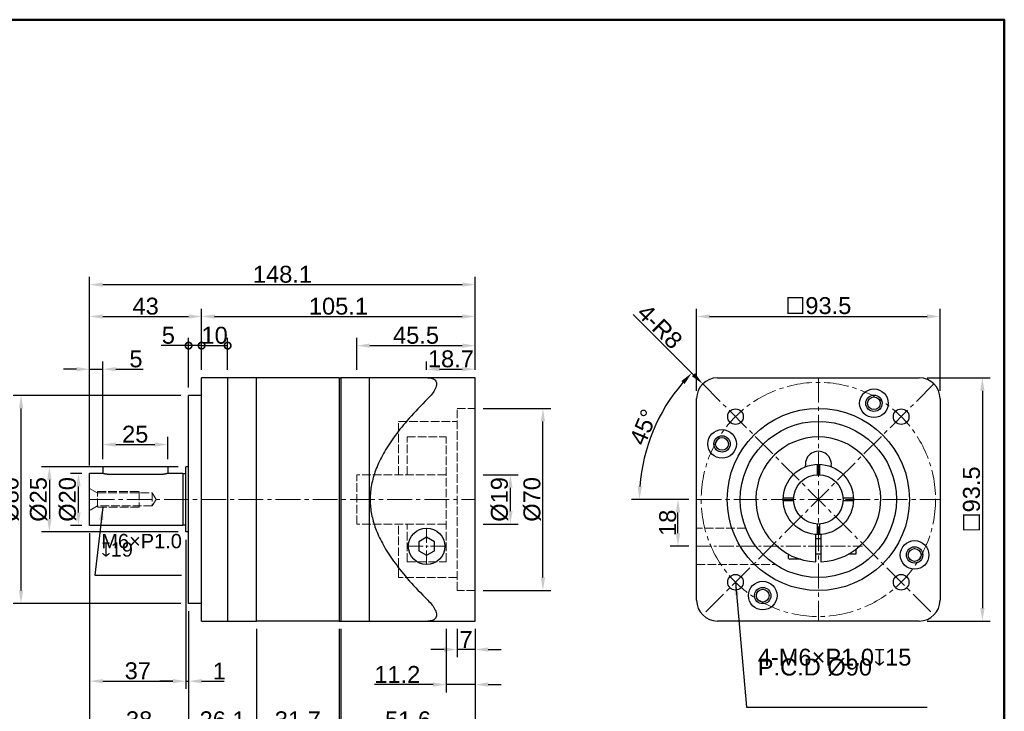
# Model space of a CAD drawing. Header units: millimetres. Extents: x 3106 to 3678, y 771 to 1172.
# Tile 5 of 5: x 3299 to 3678, y 906 to 1172. Entities that reach past the tile are written whole.
import ezdxf

# ---------------------------------------------------------------- set-up
doc = ezdxf.new("R2010")
doc.units = ezdxf.units.MM
doc.linetypes.add('CENTER2', pattern=[28.575, 19.05, -3.175, 3.175, -3.175])
doc.linetypes.add('DASHED', pattern=[0.2068, 0.1655, -0.0413])
for name, color, linetype, lineweight in [('中心線', 6, 'CENTER2', 5), ('剖面線', 2, 'DASHED', 5), ('圖框', 7, 'Continuous', 50), ('標註', 4, 'Continuous', 13), ('標註2', 3, 'Continuous', 13)]:
    doc.layers.add(name, color=color, linetype=linetype, lineweight=lineweight)
doc.layers.add('產品', color=7, linetype='Continuous')
doc.styles.get("Standard").update_dxf_attribs({"font": 'arial.ttf'})
doc.dimstyles.new('yuetai', dxfattribs={"dimtxt": 6.5, "dimasz": 5, "dimexe": 3, "dimexo": 3, "dimtad": 1, "dimdsep": 46, "dimtxsty": 'Standard', "dimcen": 0, "dimadec": 0, "dimazin": 0, "dimtfac": 1, "dimtmove": 0, "dimatfit": 3, "dimfxl": 1, "dimarcsym": 0})

# ---------------------------------------------------------------- blocks, each defined once
blk = doc.blocks.new('標題欄框 下標註')
at = {"layer": '圖框'}
blk.add_lwpolyline([(2.28, 89.91), (287.28, 89.91), (287.28, 273.91), (2.28, 273.91)], close=True, dxfattribs=at)
blk = doc.blocks.new('*D6')
at = {"layer": 'Defpoints', "color": 0, "transparency": 16777216}
for p in [(3369.37, 1058.12), (3369.37, 1034.56), (3326.37, 997.81)]:
    blk.add_point(p, dxfattribs=at)
at = {"layer": '標註', "color": 0, "lineweight": -2, "transparency": 16777216}
for p, q in [((3326.37, 1000.81), (3326.37, 1061.12)), ((3369.37, 1037.56), (3369.37, 1061.12)), ((3331.37, 1058.12), (3364.37, 1058.12))]:
    blk.add_line(p, q, dxfattribs=at)
at = {"layer": '標註', "color": 0, "transparency": 16777216}
for points in [[(3331.37, 1058.95), (3331.37, 1057.29), (3326.37, 1058.12)], [(3364.37, 1058.95), (3364.37, 1057.29), (3369.37, 1058.12)]]:
    blk.add_solid(points, dxfattribs=at)
at = {"layer": '標註', "color": 0, "transparency": 16777216, "insert": (3347.87, 1062.07), "char_height": 6.5, "attachment_point": 5}
blk.add_mtext('43', dxfattribs=at)
blk = doc.blocks.new('*D7')
at = {"layer": 'Defpoints', "color": 0, "transparency": 16777216}
for p in [(3474.47, 1070.39), (3474.47, 1034.56), (3326.37, 997.81)]:
    blk.add_point(p, dxfattribs=at)
at = {"layer": '標註', "color": 0, "lineweight": -2, "transparency": 16777216}
for p, q in [((3326.37, 1000.81), (3326.37, 1073.39)), ((3331.37, 1070.39), (3469.47, 1070.39)), ((3474.47, 1037.56), (3474.47, 1073.39))]:
    blk.add_line(p, q, dxfattribs=at)
at = {"layer": '標註', "color": 0, "transparency": 16777216}
for points in [[(3331.37, 1071.22), (3331.37, 1069.55), (3326.37, 1070.39)], [(3469.47, 1071.22), (3469.47, 1069.55), (3474.47, 1070.39)]]:
    blk.add_solid(points, dxfattribs=at)
at = {"layer": '標註', "color": 0, "transparency": 16777216, "insert": (3400.42, 1074.33), "char_height": 6.5, "attachment_point": 5}
blk.add_mtext('148.1', dxfattribs=at)
blk = doc.blocks.new('*D8')
at = {"layer": 'Defpoints', "color": 0, "transparency": 16777216}
for p in [(3474.47, 1058.12), (3369.37, 1034.56), (3474.47, 1034.56)]:
    blk.add_point(p, dxfattribs=at)
at = {"layer": '標註', "color": 0, "lineweight": -2, "transparency": 16777216}
for p, q in [((3369.37, 1037.56), (3369.37, 1061.12)), ((3474.47, 1037.56), (3474.47, 1061.12)), ((3374.37, 1058.12), (3469.47, 1058.12))]:
    blk.add_line(p, q, dxfattribs=at)
at = {"layer": '標註', "color": 0, "transparency": 16777216}
for points in [[(3374.37, 1058.95), (3374.37, 1057.29), (3369.37, 1058.12)], [(3469.47, 1058.95), (3469.47, 1057.29), (3474.47, 1058.12)]]:
    blk.add_solid(points, dxfattribs=at)
at = {"layer": '標註', "color": 0, "transparency": 16777216, "insert": (3421.92, 1062.06), "char_height": 6.5, "attachment_point": 5}
blk.add_mtext('105.1', dxfattribs=at)
blk = doc.blocks.new('*D9')
at = {"layer": 'Defpoints', "color": 0, "transparency": 16777216}
for p in [(3474.47, 1046.93), (3428.97, 1034.56), (3474.47, 1034.56)]:
    blk.add_point(p, dxfattribs=at)
at = {"layer": '標註', "color": 0, "lineweight": -2, "transparency": 16777216}
for p, q in [((3428.97, 1037.56), (3428.97, 1049.93)), ((3474.47, 1037.56), (3474.47, 1049.93)), ((3433.97, 1046.93), (3469.47, 1046.93))]:
    blk.add_line(p, q, dxfattribs=at)
at = {"layer": '標註', "color": 0, "transparency": 16777216}
for points in [[(3433.97, 1047.76), (3433.97, 1046.1), (3428.97, 1046.93)], [(3469.47, 1047.76), (3469.47, 1046.1), (3474.47, 1046.93)]]:
    blk.add_solid(points, dxfattribs=at)
at = {"layer": '標註', "color": 0, "transparency": 16777216, "insert": (3451.72, 1050.86), "char_height": 6.5, "attachment_point": 5}
blk.add_mtext('45.5', dxfattribs=at)
blk = doc.blocks.new('*D10')
at = {"layer": 'Defpoints', "color": 0, "transparency": 16777216}
for p in [(3474.47, 1037.87), (3455.77, 1034.56), (3474.47, 1034.56)]:
    blk.add_point(p, dxfattribs=at)
at = {"layer": '標註', "color": 0, "lineweight": -2, "transparency": 16777216}
for p, q in [((3455.77, 1037.56), (3455.77, 1040.87)), ((3474.47, 1037.56), (3474.47, 1040.87)), ((3460.77, 1037.87), (3469.47, 1037.87))]:
    blk.add_line(p, q, dxfattribs=at)
at = {"layer": '標註', "color": 0, "transparency": 16777216}
for points in [[(3460.77, 1038.7), (3460.77, 1037.04), (3455.77, 1037.87)], [(3469.47, 1038.7), (3469.47, 1037.04), (3474.47, 1037.87)]]:
    blk.add_solid(points, dxfattribs=at)
at = {"layer": '標註', "color": 0, "transparency": 16777216, "insert": (3465.12, 1041.81), "char_height": 6.5, "attachment_point": 5}
blk.add_mtext('18.7', dxfattribs=at)
blk = doc.blocks.new('*D11')
at = {"layer": 'Defpoints', "color": 0, "transparency": 16777216}
for p in [(3356.37, 1008.91), (3331.37, 1000.31), (3356.37, 1000.31)]:
    blk.add_point(p, dxfattribs=at)
at = {"layer": '標註', "color": 0, "lineweight": -2, "transparency": 16777216}
for p, q in [((3331.37, 1003.31), (3331.37, 1011.91)), ((3356.37, 1003.31), (3356.37, 1011.91)), ((3336.37, 1008.91), (3351.37, 1008.91))]:
    blk.add_line(p, q, dxfattribs=at)
at = {"layer": '標註', "color": 0, "transparency": 16777216}
for points in [[(3336.37, 1009.74), (3336.37, 1008.07), (3331.37, 1008.91)], [(3351.37, 1009.74), (3351.37, 1008.07), (3356.37, 1008.91)]]:
    blk.add_solid(points, dxfattribs=at)
at = {"layer": '標註', "color": 0, "transparency": 16777216, "insert": (3343.87, 1012.85), "char_height": 6.5, "attachment_point": 5}
blk.add_mtext('25', dxfattribs=at)
blk = doc.blocks.new('*D12')
at = {"layer": 'Defpoints', "color": 0, "transparency": 16777216}
for p in [(3331.37, 1037.87), (3331.37, 1000.31), (3326.37, 997.81)]:
    blk.add_point(p, dxfattribs=at)
at = {"layer": '標註', "color": 0, "lineweight": -2, "transparency": 16777216}
for p, q in [((3326.37, 1000.81), (3326.37, 1040.87)), ((3331.37, 1003.31), (3331.37, 1040.87)), ((3321.37, 1037.87), (3316.37, 1037.87)), ((3326.37, 1037.87), (3331.37, 1037.87)), ((3336.37, 1037.87), (3346.93, 1037.87))]:
    blk.add_line(p, q, dxfattribs=at)
at = {"layer": '標註', "color": 0, "transparency": 16777216}
for points in [[(3321.37, 1038.7), (3321.37, 1037.04), (3326.37, 1037.87)], [(3336.37, 1038.7), (3336.37, 1037.04), (3331.37, 1037.87)]]:
    blk.add_solid(points, dxfattribs=at)
at = {"layer": '標註', "color": 0, "transparency": 16777216, "insert": (3344.15, 1041.8), "char_height": 6.5, "attachment_point": 5}
blk.add_mtext('5', dxfattribs=at)
blk = doc.blocks.new('_DotSmall')
at = {"color": 0, "linetype": 'ByBlock', "const_width": 0.5}
blk.add_lwpolyline([(-0.0625, 0, 1), (0.0625, 0, 1)], format="xyb", close=True, dxfattribs=at)
blk = doc.blocks.new('*D13')
at = {"layer": 'Defpoints', "color": 0, "transparency": 16777216}
for p in [(3364.37, 1046.93), (3369.37, 1034.56), (3364.37, 1027.81)]:
    blk.add_point(p, dxfattribs=at)
at = {"layer": '標註', "color": 0, "lineweight": -2, "transparency": 16777216}
for p, q in [((3364.37, 1030.81), (3364.37, 1049.93)), ((3369.37, 1037.56), (3369.37, 1049.93)), ((3364.37, 1046.93), (3353.81, 1046.93)), ((3369.37, 1046.93), (3364.37, 1046.93))]:
    blk.add_line(p, q, dxfattribs=at)
at = {"layer": '標註', "color": 0, "lineweight": -2, "transparency": 16777216, "xscale": 5, "yscale": 5, "zscale": 5, "rotation": 180}
blk.add_blockref('_DotSmall', (3364.37, 1046.93), dxfattribs=at)
at = {"layer": '標註', "color": 0, "lineweight": -2, "transparency": 16777216, "xscale": 5, "yscale": 5, "zscale": 5}
blk.add_blockref('_DotSmall', (3369.37, 1046.93), dxfattribs=at)
at = {"layer": '標註', "color": 0, "transparency": 16777216, "insert": (3356.59, 1050.86), "char_height": 6.5, "attachment_point": 5}
blk.add_mtext('5', dxfattribs=at)
blk = doc.blocks.new('*D14')
at = {"layer": 'Defpoints', "color": 0, "transparency": 16777216}
for p in [(3379.37, 1046.93), (3369.37, 1034.56), (3379.37, 1034.56)]:
    blk.add_point(p, dxfattribs=at)
at = {"layer": '標註', "color": 0, "lineweight": -2, "transparency": 16777216}
for p, q in [((3369.37, 1037.56), (3369.37, 1049.93)), ((3379.37, 1037.56), (3379.37, 1049.93)), ((3369.37, 1046.93), (3379.37, 1046.93))]:
    blk.add_line(p, q, dxfattribs=at)
at = {"layer": '標註', "color": 0, "lineweight": -2, "transparency": 16777216, "xscale": 5, "yscale": 5, "zscale": 5, "rotation": 180}
blk.add_blockref('_DotSmall', (3369.37, 1046.93), dxfattribs=at)
at = {"layer": '標註', "color": 0, "lineweight": -2, "transparency": 16777216, "xscale": 5, "yscale": 5, "zscale": 5}
blk.add_blockref('_DotSmall', (3379.37, 1046.93), dxfattribs=at)
at = {"layer": '標註', "color": 0, "transparency": 16777216, "insert": (3374.37, 1050.87), "char_height": 6.5, "attachment_point": 5}
blk.add_mtext('10', dxfattribs=at)
blk = doc.blocks.new('*D15')
at = {"layer": 'Defpoints', "color": 0, "transparency": 16777216}
for p in [(3363.37, 1000.31), (3310.89, 975.31), (3363.37, 975.31)]:
    blk.add_point(p, dxfattribs=at)
at = {"layer": '標註', "color": 0, "lineweight": -2, "transparency": 16777216}
for p, q in [((3360.37, 1000.31), (3307.89, 1000.31)), ((3310.89, 995.31), (3310.89, 980.31)), ((3360.37, 975.31), (3307.89, 975.31))]:
    blk.add_line(p, q, dxfattribs=at)
at = {"layer": '標註', "color": 0, "transparency": 16777216}
for points in [[(3310.06, 995.31), (3311.73, 995.31), (3310.89, 1000.31)], [(3310.06, 980.31), (3311.73, 980.31), (3310.89, 975.31)]]:
    blk.add_solid(points, dxfattribs=at)
at = {"layer": '標註', "color": 0, "transparency": 16777216, "insert": (3306.77, 987.81), "char_height": 6.5, "attachment_point": 5, "rotation": 90}
blk.add_mtext('Ø25', dxfattribs=at)
blk = doc.blocks.new('*D16')
at = {"layer": 'Defpoints', "color": 0, "transparency": 16777216}
for p in [(3474.47, 997.31), (3487.97, 997.31), (3474.47, 978.31)]:
    blk.add_point(p, dxfattribs=at)
at = {"layer": '標註', "color": 0, "lineweight": -2, "transparency": 16777216}
for p, q in [((3477.47, 997.31), (3490.97, 997.31)), ((3487.97, 983.31), (3487.97, 992.31)), ((3477.47, 978.31), (3490.97, 978.31))]:
    blk.add_line(p, q, dxfattribs=at)
at = {"layer": '標註', "color": 0, "transparency": 16777216}
for points in [[(3487.14, 992.31), (3488.8, 992.31), (3487.97, 997.31)], [(3487.14, 983.31), (3488.8, 983.31), (3487.97, 978.31)]]:
    blk.add_solid(points, dxfattribs=at)
at = {"layer": '標註', "color": 0, "transparency": 16777216, "insert": (3483.85, 987.81), "char_height": 6.5, "attachment_point": 5, "rotation": 90}
blk.add_mtext('Ø19', dxfattribs=at)
blk = doc.blocks.new('*D17')
at = {"layer": 'Defpoints', "color": 0, "transparency": 16777216}
for p in [(3474.47, 1022.81), (3500.46, 1022.81), (3474.47, 952.81)]:
    blk.add_point(p, dxfattribs=at)
at = {"layer": '標註', "color": 0, "lineweight": -2, "transparency": 16777216}
for p, q in [((3477.47, 1022.81), (3503.46, 1022.81)), ((3500.46, 957.81), (3500.46, 1017.81)), ((3477.47, 952.81), (3503.46, 952.81))]:
    blk.add_line(p, q, dxfattribs=at)
at = {"layer": '標註', "color": 0, "transparency": 16777216}
for points in [[(3499.63, 1017.81), (3501.29, 1017.81), (3500.46, 1022.81)], [(3499.63, 957.81), (3501.29, 957.81), (3500.46, 952.81)]]:
    blk.add_solid(points, dxfattribs=at)
at = {"layer": '標註', "color": 0, "transparency": 16777216, "insert": (3496.34, 987.81), "char_height": 6.5, "attachment_point": 5, "rotation": 90}
blk.add_mtext('Ø70', dxfattribs=at)
blk = doc.blocks.new('*D18')
at = {"layer": 'Defpoints', "color": 0, "transparency": 16777216}
for p in [(3322.06, 997.81), (3326.37, 997.81), (3326.37, 977.81)]:
    blk.add_point(p, dxfattribs=at)
at = {"layer": '標註', "color": 0, "lineweight": -2, "transparency": 16777216}
for p, q in [((3323.37, 997.81), (3319.06, 997.81)), ((3322.06, 982.81), (3322.06, 992.81)), ((3323.37, 977.81), (3319.06, 977.81))]:
    blk.add_line(p, q, dxfattribs=at)
at = {"layer": '標註', "color": 0, "transparency": 16777216}
for points in [[(3321.22, 992.81), (3322.89, 992.81), (3322.06, 997.81)], [(3321.22, 982.81), (3322.89, 982.81), (3322.06, 977.81)]]:
    blk.add_solid(points, dxfattribs=at)
at = {"layer": '標註', "color": 0, "transparency": 16777216, "insert": (3317.93, 987.81), "char_height": 6.5, "attachment_point": 5, "rotation": 90}
blk.add_mtext('Ø20', dxfattribs=at)
blk = doc.blocks.new('*D19')
at = {"layer": 'Defpoints', "color": 0, "transparency": 16777216}
for p in [(3300.01, 1027.81), (3364.37, 1027.81), (3364.37, 947.81)]:
    blk.add_point(p, dxfattribs=at)
at = {"layer": '標註', "color": 0, "lineweight": -2, "transparency": 16777216}
for p, q in [((3361.37, 1027.81), (3297.01, 1027.81)), ((3300.01, 952.81), (3300.01, 1022.81)), ((3361.37, 947.81), (3297.01, 947.81))]:
    blk.add_line(p, q, dxfattribs=at)
at = {"layer": '標註', "color": 0, "transparency": 16777216}
for points in [[(3299.18, 1022.81), (3300.85, 1022.81), (3300.01, 1027.81)], [(3299.18, 952.81), (3300.85, 952.81), (3300.01, 947.81)]]:
    blk.add_solid(points, dxfattribs=at)
at = {"layer": '標註', "color": 0, "transparency": 16777216, "insert": (3295.89, 987.81), "char_height": 6.5, "attachment_point": 5, "rotation": 90}
blk.add_mtext('Ø80', dxfattribs=at)
blk = doc.blocks.new('*D20')
at = {"layer": 'Defpoints', "color": 0, "transparency": 16777216}
for p in [(3390.47, 941.06), (3422.17, 941.06), (3422.17, 899.11)]:
    blk.add_point(p, dxfattribs=at)
at = {"layer": '標註2', "color": 0, "lineweight": -2, "transparency": 16777216}
for p, q in [((3390.47, 938.06), (3390.47, 896.11)), ((3422.17, 938.06), (3422.17, 896.11)), ((3395.47, 899.11), (3417.17, 899.11))]:
    blk.add_line(p, q, dxfattribs=at)
at = {"layer": '標註2', "color": 0, "transparency": 16777216}
for points in [[(3395.47, 899.94), (3395.47, 898.27), (3390.47, 899.11)], [(3417.17, 899.94), (3417.17, 898.27), (3422.17, 899.11)]]:
    blk.add_solid(points, dxfattribs=at)
at = {"layer": '標註2', "color": 0, "transparency": 16777216, "insert": (3406.32, 903.05), "char_height": 6.5, "attachment_point": 5}
blk.add_mtext('31.7', dxfattribs=at)
blk = doc.blocks.new('*D21')
at = {"layer": 'Defpoints', "color": 0, "transparency": 16777216}
for p in [(3422.87, 941.06), (3474.47, 941.06), (3474.47, 899.11)]:
    blk.add_point(p, dxfattribs=at)
at = {"layer": '標註2', "color": 0, "lineweight": -2, "transparency": 16777216}
for p, q in [((3422.87, 938.06), (3422.87, 896.11)), ((3474.47, 938.06), (3474.47, 896.11)), ((3427.87, 899.11), (3469.47, 899.11))]:
    blk.add_line(p, q, dxfattribs=at)
at = {"layer": '標註2', "color": 0, "transparency": 16777216}
for points in [[(3427.87, 899.94), (3427.87, 898.27), (3422.87, 899.11)], [(3469.47, 899.94), (3469.47, 898.27), (3474.47, 899.11)]]:
    blk.add_solid(points, dxfattribs=at)
at = {"layer": '標註2', "color": 0, "transparency": 16777216, "insert": (3448.67, 903.05), "char_height": 6.5, "attachment_point": 5}
blk.add_mtext('51.6', dxfattribs=at)
blk = doc.blocks.new('*D22')
at = {"layer": 'Defpoints', "color": 0, "transparency": 16777216}
for p in [(3364.37, 947.81), (3390.47, 941.06), (3390.47, 899.11)]:
    blk.add_point(p, dxfattribs=at)
at = {"layer": '標註2', "color": 0, "lineweight": -2, "transparency": 16777216}
for p, q in [((3364.37, 944.81), (3364.37, 896.11)), ((3390.47, 938.06), (3390.47, 896.11)), ((3369.37, 899.11), (3385.47, 899.11))]:
    blk.add_line(p, q, dxfattribs=at)
at = {"layer": '標註2', "color": 0, "transparency": 16777216}
for points in [[(3369.37, 899.94), (3369.37, 898.27), (3364.37, 899.11)], [(3385.47, 899.94), (3385.47, 898.27), (3390.47, 899.11)]]:
    blk.add_solid(points, dxfattribs=at)
at = {"layer": '標註2', "color": 0, "transparency": 16777216, "insert": (3377.42, 903.05), "char_height": 6.5, "attachment_point": 5}
blk.add_mtext('26.1', dxfattribs=at)
blk = doc.blocks.new('*D23')
at = {"layer": 'Defpoints', "color": 0, "transparency": 16777216}
for p in [(3326.37, 977.81), (3364.37, 947.81), (3326.37, 899.11)]:
    blk.add_point(p, dxfattribs=at)
at = {"layer": '標註2', "color": 0, "lineweight": -2, "transparency": 16777216}
for p, q in [((3326.37, 974.81), (3326.37, 896.11)), ((3364.37, 944.81), (3364.37, 896.11)), ((3359.37, 899.11), (3331.37, 899.11))]:
    blk.add_line(p, q, dxfattribs=at)
at = {"layer": '標註2', "color": 0, "transparency": 16777216}
for points in [[(3331.37, 899.94), (3331.37, 898.27), (3326.37, 899.11)], [(3359.37, 899.94), (3359.37, 898.27), (3364.37, 899.11)]]:
    blk.add_solid(points, dxfattribs=at)
at = {"layer": '標註2', "color": 0, "transparency": 16777216, "insert": (3345.37, 903.05), "char_height": 6.5, "attachment_point": 5}
blk.add_mtext('38', dxfattribs=at)
blk = doc.blocks.new('*D24')
at = {"layer": 'Defpoints', "color": 0, "transparency": 16777216}
for p in [(3463.27, 941.06), (3474.47, 941.06), (3463.27, 916.64)]:
    blk.add_point(p, dxfattribs=at)
at = {"layer": '標註', "color": 0, "lineweight": -2, "transparency": 16777216}
for p, q in [((3463.27, 938.06), (3463.27, 913.64)), ((3474.47, 938.06), (3474.47, 913.64)), ((3458.27, 916.64), (3435.81, 916.64)), ((3474.47, 916.64), (3463.27, 916.64)), ((3479.47, 916.64), (3484.47, 916.64))]:
    blk.add_line(p, q, dxfattribs=at)
at = {"layer": '標註', "color": 0, "transparency": 16777216}
for points in [[(3458.27, 917.48), (3458.27, 915.81), (3463.27, 916.64)], [(3479.47, 917.48), (3479.47, 915.81), (3474.47, 916.64)]]:
    blk.add_solid(points, dxfattribs=at)
at = {"layer": '標註', "color": 0, "transparency": 16777216, "insert": (3444.54, 920.53), "char_height": 6.5, "attachment_point": 5}
blk.add_mtext('11.2', dxfattribs=at)
blk = doc.blocks.new('*D25')
at = {"layer": 'Defpoints', "color": 0, "transparency": 16777216}
for p in [(3467.47, 941.06), (3474.47, 941.06), (3467.47, 930.11)]:
    blk.add_point(p, dxfattribs=at)
at = {"layer": '標註', "color": 0, "lineweight": -2, "transparency": 16777216}
for p, q in [((3467.47, 938.06), (3467.47, 927.11)), ((3474.47, 938.06), (3474.47, 927.11)), ((3462.47, 930.11), (3457.47, 930.11)), ((3474.47, 930.11), (3467.47, 930.11)), ((3479.47, 930.11), (3484.47, 930.11))]:
    blk.add_line(p, q, dxfattribs=at)
at = {"layer": '標註', "color": 0, "transparency": 16777216}
for points in [[(3462.47, 930.94), (3462.47, 929.27), (3467.47, 930.11)], [(3479.47, 930.94), (3479.47, 929.27), (3474.47, 930.11)]]:
    blk.add_solid(points, dxfattribs=at)
at = {"layer": '標註', "color": 0, "transparency": 16777216, "insert": (3470.97, 933.98), "char_height": 6.5, "attachment_point": 5}
blk.add_mtext('7', dxfattribs=at)
blk = doc.blocks.new('*D26')
at = {"layer": 'Defpoints', "color": 0, "transparency": 16777216}
for p in [(3326.37, 977.81), (3363.37, 975.31), (3363.37, 917.95)]:
    blk.add_point(p, dxfattribs=at)
at = {"layer": '標註', "color": 0, "lineweight": -2, "transparency": 16777216}
for p, q in [((3326.37, 974.81), (3326.37, 914.95)), ((3363.37, 972.31), (3363.37, 914.95)), ((3331.37, 917.95), (3358.37, 917.95))]:
    blk.add_line(p, q, dxfattribs=at)
at = {"layer": '標註', "color": 0, "transparency": 16777216}
for points in [[(3331.37, 918.78), (3331.37, 917.12), (3326.37, 917.95)], [(3358.37, 918.78), (3358.37, 917.12), (3363.37, 917.95)]]:
    blk.add_solid(points, dxfattribs=at)
at = {"layer": '標註', "color": 0, "transparency": 16777216, "insert": (3344.87, 921.9), "char_height": 6.5, "attachment_point": 5}
blk.add_mtext('37', dxfattribs=at)
blk = doc.blocks.new('*D27')
at = {"layer": 'Defpoints', "color": 0, "transparency": 16777216}
for p in [(3363.37, 975.31), (3364.37, 947.81), (3364.37, 917.95)]:
    blk.add_point(p, dxfattribs=at)
at = {"layer": '標註', "color": 0, "lineweight": -2, "transparency": 16777216}
for p, q in [((3363.37, 972.31), (3363.37, 914.95)), ((3364.37, 944.81), (3364.37, 914.95)), ((3358.37, 917.95), (3353.37, 917.95)), ((3363.37, 917.95), (3364.37, 917.95)), ((3369.37, 917.95), (3378.01, 917.95))]:
    blk.add_line(p, q, dxfattribs=at)
at = {"layer": '標註', "color": 0, "transparency": 16777216}
for points in [[(3358.37, 918.78), (3358.37, 917.12), (3363.37, 917.95)], [(3369.37, 918.78), (3369.37, 917.12), (3364.37, 917.95)]]:
    blk.add_solid(points, dxfattribs=at)
at = {"layer": '標註', "color": 0, "transparency": 16777216, "insert": (3376.19, 921.84), "char_height": 6.5, "attachment_point": 5}
blk.add_mtext('1', dxfattribs=at)
blk = doc.blocks.new('*D29')
at = {"layer": 'Defpoints', "color": 0, "transparency": 16777216}
for p in [(3653, 1058.12), (3559.5, 1026.56), (3653, 1026.56)]:
    blk.add_point(p, dxfattribs=at)
at = {"layer": '標註', "color": 0, "lineweight": -2, "transparency": 16777216}
for p, q in [((3559.5, 1029.56), (3559.5, 1061.12)), ((3653, 1029.56), (3653, 1061.12)), ((3564.5, 1058.12), (3648, 1058.12))]:
    blk.add_line(p, q, dxfattribs=at)
at = {"layer": '標註', "color": 0, "transparency": 16777216}
for points in [[(3564.5, 1058.95), (3564.5, 1057.29), (3559.5, 1058.12)], [(3648, 1058.95), (3648, 1057.29), (3653, 1058.12)]]:
    blk.add_solid(points, dxfattribs=at)
at = {"layer": '標註', "color": 0, "transparency": 16777216, "insert": (3606.25, 1062.27), "char_height": 6.5, "attachment_point": 5}
blk.add_mtext('☐93.5', dxfattribs=at)
blk = doc.blocks.new('*D30')
at = {"layer": 'Defpoints', "color": 0, "transparency": 16777216}
for p in [(3645, 1034.56), (3645, 941.06), (3669.26, 941.06)]:
    blk.add_point(p, dxfattribs=at)
at = {"layer": '標註', "color": 0, "lineweight": -2, "transparency": 16777216}
for p, q in [((3648, 1034.56), (3672.26, 1034.56)), ((3669.26, 1029.56), (3669.26, 946.06)), ((3648, 941.06), (3672.26, 941.06))]:
    blk.add_line(p, q, dxfattribs=at)
at = {"layer": '標註', "color": 0, "transparency": 16777216}
for points in [[(3668.43, 1029.56), (3670.09, 1029.56), (3669.26, 1034.56)], [(3668.43, 946.06), (3670.09, 946.06), (3669.26, 941.06)]]:
    blk.add_solid(points, dxfattribs=at)
at = {"layer": '標註', "color": 0, "transparency": 16777216, "insert": (3665.1, 987.81), "char_height": 6.5, "attachment_point": 5, "rotation": 90}
blk.add_mtext('☐93.5', dxfattribs=at)
blk = doc.blocks.new('*D31')
at = {"layer": 'Defpoints', "color": 0, "transparency": 16777216}
for p in [(3552.34, 987.81), (3559.5, 987.81), (3559.5, 969.81)]:
    blk.add_point(p, dxfattribs=at)
at = {"layer": '標註', "color": 0, "lineweight": -2, "transparency": 16777216}
for p, q in [((3556.5, 987.81), (3549.34, 987.81)), ((3552.34, 974.81), (3552.34, 982.81)), ((3556.5, 969.81), (3549.34, 969.81))]:
    blk.add_line(p, q, dxfattribs=at)
at = {"layer": '標註', "color": 0, "transparency": 16777216}
for points in [[(3551.51, 982.81), (3553.17, 982.81), (3552.34, 987.81)], [(3551.51, 974.81), (3553.17, 974.81), (3552.34, 969.81)]]:
    blk.add_solid(points, dxfattribs=at)
at = {"layer": '標註', "color": 0, "transparency": 16777216, "insert": (3548.4, 978.81), "char_height": 6.5, "attachment_point": 5, "rotation": 90}
blk.add_mtext('18', dxfattribs=at)
blk = doc.blocks.new('*D32')
at = {"layer": 'Defpoints', "color": 0, "transparency": 16777216}
for p in [(3561.85, 1032.21), (3546.73, 1022.17), (3559.5, 987.81), (3653, 987.81), (3650.66, 943.4)]:
    blk.add_point(p, dxfattribs=at)
at = {"layer": '標註', "color": 0, "lineweight": -2, "transparency": 16777216}
for p, q in [((3559.72, 1034.33), (3555.53, 1038.53)), ((3556.5, 987.81), (3534.52, 987.81))]:
    blk.add_line(p, q, dxfattribs=at)
blk.add_arc((3606.25, 987.81), 68.73, 139.169, 175.831, dxfattribs=at)
at = {"layer": '標註', "color": 0, "transparency": 16777216}
for points in [[(3553.64, 1033.31), (3554.86, 1032.18), (3557.65, 1036.41)], [(3538.53, 992.77), (3536.87, 992.83), (3537.52, 987.81)]]:
    blk.add_solid(points, dxfattribs=at)
at = {"layer": '標註', "color": 0, "transparency": 16777216, "insert": (3539.12, 1015.61), "char_height": 6.5, "attachment_point": 5, "rotation": 67.5}
blk.add_mtext('45°', dxfattribs=at)
blk = doc.blocks.new('*D33')
at = {"layer": 'Defpoints', "color": 0, "transparency": 16777216}
for p in [(3561.85, 1032.21), (3567.5, 1026.56)]:
    blk.add_point(p, dxfattribs=at)
at = {"layer": '標註', "color": 0, "lineweight": -2, "transparency": 16777216}
blk.add_line((3535.19, 1058.87), (3558.31, 1035.75), dxfattribs=at)
at = {"layer": '標註', "color": 0, "transparency": 16777216}
blk.add_solid([(3558.9, 1036.34), (3557.72, 1035.16), (3561.85, 1032.21)], dxfattribs=at)
at = {"layer": '標註', "color": 0, "transparency": 16777216, "insert": (3540.76, 1063.57), "char_height": 6.5, "attachment_point": 1, "rotation": 315}
blk.add_mtext('4-R8', dxfattribs=at)

msp = doc.modelspace()

# ---------------------------------------------------------------- linework, layer by layer
at = {"layer": '中心線', "ltscale": 0.5}
for p, q in [((3606.252, 1034.556), (3606.252, 941.056)), ((3650.659, 1032.213), (3561.845, 943.4)), ((3561.845, 1032.213), (3650.659, 943.4)), ((3326.369, 987.806), (3474.469, 987.806)), ((3559.502, 987.806), (3653.002, 987.806))]:
    msp.add_line(p, q, dxfattribs=at)
at = {"layer": '中心線', "ltscale": 0.3}
for p, q in [((3455.769, 976.806), (3455.769, 962.806)), ((3448.769, 969.806), (3462.769, 969.806)), ((3559.502, 969.806), (3623.162, 969.806))]:
    msp.add_line(p, q, dxfattribs=at)
at = {"layer": '中心線', "ltscale": 0.5}
msp.add_circle((3606.252, 987.806), 45, dxfattribs=at)
at = {"layer": '剖面線', "ltscale": 20}
for p, q in [((3467.469, 1022.806), (3474.469, 1022.806)), ((3467.469, 952.806), (3467.469, 1022.806)), ((3474.469, 952.806), (3474.469, 1022.806)), ((3444.969, 1017.806), (3467.469, 1017.806)), ((3444.969, 997.306), (3444.969, 1017.806)), ((3448.269, 1011.806), (3463.269, 1011.806)), ((3448.269, 997.306), (3448.269, 1011.806)), ((3463.269, 963.806), (3463.269, 1011.806)), ((3463.269, 997.306), (3428.969, 997.306)), ((3428.969, 978.306), (3428.969, 997.306)), ((3326.369, 992.056), (3329.4, 990.306)), ((3326.369, 983.556), (3326.369, 992.056)), ((3329.4, 984.806), (3329.4, 990.806)), ((3329.4, 990.806), (3345.369, 990.806)), ((3329.4, 990.306), (3350.369, 990.306)), ((3345.369, 990.806), (3345.369, 984.806)), ((3350.369, 990.306), (3351.871, 987.806)), ((3350.369, 990.306), (3350.369, 985.306)), ((3351.871, 987.806), (3350.369, 985.306)), ((3329.4, 985.306), (3326.369, 983.556)), ((3350.369, 985.306), (3329.4, 985.306)), ((3345.369, 984.806), (3329.4, 984.806)), ((3463.269, 978.306), (3428.969, 978.306)), ((3444.969, 957.806), (3444.969, 978.306)), ((3448.269, 963.806), (3448.269, 978.306)), ((3578.342, 976.806), (3559.502, 976.806)), ((3448.269, 963.806), (3463.269, 963.806)), ((3559.502, 962.806), (3589.669, 962.806)), ((3467.469, 957.806), (3444.969, 957.806)), ((3474.469, 952.806), (3467.469, 952.806))]:
    msp.add_line(p, q, dxfattribs=at)
at = {"layer": '產品'}
for p, q in [((3369.369, 941.056), (3369.369, 1034.556)), ((3390.469, 1034.556), (3369.369, 1034.556)), ((3379.369, 1034.556), (3379.369, 941.056)), ((3390.469, 941.056), (3390.469, 1034.556)), ((3422.169, 1034.556), (3390.469, 1034.556)), ((3422.169, 1034.556), (3422.169, 941.056)), ((3422.169, 1034.556), (3422.869, 1034.556)), ((3422.869, 1034.556), (3422.869, 941.056)), ((3474.469, 1034.556), (3422.869, 1034.556)), ((3433.869, 941.056), (3433.869, 1034.556)), ((3474.469, 941.056), (3474.469, 1034.556)), ((3567.502, 1034.556), (3645.002, 1034.556)), ((3364.369, 947.806), (3364.369, 1027.806)), ((3369.369, 1027.806), (3364.369, 1027.806)), ((3559.502, 949.056), (3559.502, 1026.556)), ((3653.002, 1026.556), (3653.002, 949.056)), ((3356.369, 1000.306), (3331.369, 1000.306)), ((3331.369, 1000.306), (3331.369, 997.806)), ((3356.369, 1000.306), (3356.369, 997.806)), ((3363.369, 975.306), (3363.369, 1000.306)), ((3364.369, 1000.306), (3363.369, 1000.306)), ((3605.752, 1001.269), (3605.752, 997.254)), ((3606.752, 1001.269), (3606.752, 997.254)), ((3326.369, 977.806), (3326.369, 997.806)), ((3331.369, 997.806), (3326.369, 997.806)), ((3353.369, 997.389), (3334.369, 997.389)), ((3362.144, 997.806), (3356.369, 997.806)), ((3362.144, 997.806), (3362.144, 977.806)), ((3363.369, 997.706), (3362.144, 997.706)), ((3596.805, 988.306), (3592.789, 988.306)), ((3596.805, 987.306), (3592.789, 987.306)), ((3619.715, 988.306), (3615.699, 988.306)), ((3619.715, 987.306), (3615.699, 987.306)), ((3362.144, 977.806), (3326.369, 977.806)), ((3363.369, 977.906), (3362.144, 977.906)), ((3605.752, 978.359), (3605.752, 974.344)), ((3606.752, 978.359), (3606.752, 974.344)), ((3364.369, 975.306), (3363.369, 975.306)), ((3605.252, 963.827), (3605.252, 974.344)), ((3605.252, 972.756), (3607.252, 972.756)), ((3607.252, 974.344), (3607.252, 963.827)), ((3620.752, 966.856), (3620.752, 968.682)), ((3594.752, 965.153), (3594.752, 966.741)), ((3594.752, 965.153), (3595.352, 964.806)), ((3599.397, 964.806), (3595.352, 964.806)), ((3605.252, 966.856), (3607.252, 966.856)), ((3617.961, 966.856), (3620.752, 966.856)), ((3369.369, 947.806), (3364.369, 947.806)), ((3369.369, 941.056), (3390.469, 941.056)), ((3422.169, 941.056), (3390.469, 941.056)), ((3422.169, 941.056), (3422.869, 941.056)), ((3422.869, 941.056), (3474.469, 941.056)), ((3645.002, 941.056), (3567.502, 941.056))]:
    msp.add_line(p, q, dxfattribs=at)
at = {"layer": '產品', "flags": 128}
for points in [[(3456.271, 1034.556), (3456.699, 1034.545), (3457.119, 1034.507), (3457.522, 1034.44), (3457.901, 1034.342), (3458.251, 1034.212), (3458.565, 1034.051), (3458.84, 1033.857), (3459.087, 1033.616), (3459.294, 1033.325), (3459.446, 1032.988), (3459.538, 1032.612), (3459.569, 1032.213), (3459.538, 1031.783), (3459.446, 1031.314), (3459.294, 1030.821), (3459.087, 1030.319), (3458.84, 1029.828), (3458.565, 1029.355), (3458.251, 1028.877), (3457.901, 1028.396), (3457.522, 1027.917), (3457.119, 1027.448), (3456.699, 1026.993), (3456.271, 1026.556)], [(3456.271, 1026.556), (3455.278, 1025.568), (3454.316, 1024.595), (3453.384, 1023.637), (3452.481, 1022.694), (3451.607, 1021.765), (3450.761, 1020.849), (3449.942, 1019.946), (3449.149, 1019.056), (3448.382, 1018.177), (3447.641, 1017.31), (3446.923, 1016.454), (3446.23, 1015.609), (3445.561, 1014.774), (3444.914, 1013.948), (3444.29, 1013.132), (3443.688, 1012.325), (3443.107, 1011.527), (3442.548, 1010.737), (3442.009, 1009.955), (3441.491, 1009.181), (3440.993, 1008.414), (3440.514, 1007.654), (3440.054, 1006.901), (3439.614, 1006.154), (3439.192, 1005.413), (3438.789, 1004.678), (3438.404, 1003.949), (3438.036, 1003.225), (3437.687, 1002.506), (3437.354, 1001.791), (3437.039, 1001.081), (3436.741, 1000.376), (3436.459, 999.674), (3436.195, 998.976), (3435.946, 998.282), (3435.714, 997.591), (3435.498, 996.903), (3435.298, 996.218), (3435.114, 995.536), (3434.945, 994.856), (3434.793, 994.178), (3434.655, 993.502), (3434.534, 992.828), (3434.427, 992.155), (3434.336, 991.484), (3434.26, 990.814), (3434.2, 990.144), (3434.154, 989.476), (3434.124, 988.808), (3434.109, 988.14), (3434.109, 987.473), (3434.124, 986.805), (3434.154, 986.137), (3434.2, 985.469), (3434.26, 984.799), (3434.336, 984.129), (3434.427, 983.458), (3434.534, 982.785), (3434.655, 982.111), (3434.793, 981.435), (3434.945, 980.757), (3435.114, 980.077), (3435.298, 979.395), (3435.498, 978.71), (3435.714, 978.022), (3435.946, 977.331), (3436.195, 976.637), (3436.459, 975.939), (3436.741, 975.237), (3437.039, 974.532), (3437.354, 973.822), (3437.687, 973.107), (3438.036, 972.388), (3438.404, 971.664), (3438.789, 970.935), (3439.192, 970.2), (3439.614, 969.459), (3440.054, 968.712), (3440.514, 967.959), (3440.993, 967.199), (3441.491, 966.432), (3442.009, 965.658), (3442.548, 964.876), (3443.107, 964.086), (3443.688, 963.288), (3444.29, 962.481), (3444.914, 961.665), (3445.561, 960.839), (3446.23, 960.004), (3446.923, 959.159), (3447.641, 958.303), (3448.382, 957.436), (3449.149, 956.557), (3449.942, 955.667), (3450.761, 954.764), (3451.607, 953.848), (3452.481, 952.919), (3453.384, 951.976), (3454.316, 951.018), (3455.278, 950.045), (3456.271, 949.056)], [(3601.339, 1000.381), (3601.339, 1000.382), (3601.338, 1000.385), (3601.337, 1000.39), (3601.335, 1000.398), (3601.334, 1000.408), (3601.332, 1000.42), (3601.329, 1000.434), (3601.326, 1000.449), (3601.323, 1000.467), (3601.32, 1000.486), (3601.316, 1000.508), (3601.313, 1000.531), (3601.309, 1000.555), (3601.305, 1000.581), (3601.301, 1000.608), (3601.297, 1000.636), (3601.294, 1000.665), (3601.29, 1000.696), (3601.286, 1000.727), (3601.282, 1000.759), (3601.279, 1000.791), (3601.276, 1000.824), (3601.273, 1000.857), (3601.27, 1000.89)], [(3611.235, 1000.89), (3611.232, 1000.857), (3611.229, 1000.824), (3611.226, 1000.791), (3611.222, 1000.759), (3611.219, 1000.727), (3611.215, 1000.696), (3611.211, 1000.666), (3611.207, 1000.636), (3611.203, 1000.608), (3611.199, 1000.581), (3611.195, 1000.555), (3611.192, 1000.531), (3611.188, 1000.508), (3611.185, 1000.487), (3611.181, 1000.467), (3611.178, 1000.449), (3611.175, 1000.434), (3611.173, 1000.42), (3611.171, 1000.408), (3611.169, 1000.398), (3611.168, 1000.39), (3611.167, 1000.385), (3611.166, 1000.382), (3611.166, 1000.381)], [(3334.369, 997.389), (3334.178, 997.391), (3333.985, 997.397), (3333.79, 997.406), (3333.597, 997.418), (3333.406, 997.433), (3333.219, 997.452), (3333.037, 997.473), (3332.862, 997.496), (3332.694, 997.521), (3332.536, 997.547), (3332.386, 997.574), (3332.248, 997.6), (3332.119, 997.626), (3331.996, 997.652), (3331.881, 997.678), (3331.776, 997.703), (3331.682, 997.725), (3331.599, 997.746), (3331.528, 997.764), (3331.471, 997.779), (3331.426, 997.791), (3331.395, 997.799), (3331.376, 997.805), (3331.369, 997.806)], [(3356.369, 997.806), (3356.363, 997.805), (3356.344, 997.799), (3356.312, 997.791), (3356.267, 997.779), (3356.21, 997.764), (3356.14, 997.746), (3356.057, 997.725), (3355.962, 997.703), (3355.857, 997.678), (3355.743, 997.652), (3355.62, 997.626), (3355.49, 997.6), (3355.352, 997.574), (3355.203, 997.547), (3355.044, 997.521), (3354.877, 997.496), (3354.702, 997.473), (3354.52, 997.452), (3354.333, 997.433), (3354.142, 997.418), (3353.948, 997.406), (3353.754, 997.397), (3353.56, 997.391), (3353.369, 997.389)], [(3456.271, 949.056), (3456.699, 948.62), (3457.119, 948.165), (3457.522, 947.696), (3457.901, 947.217), (3458.251, 946.736), (3458.565, 946.258), (3458.84, 945.785), (3459.087, 945.293), (3459.294, 944.792), (3459.446, 944.299), (3459.538, 943.83), (3459.569, 943.4), (3459.538, 943.001), (3459.446, 942.625), (3459.294, 942.288), (3459.087, 941.997), (3458.84, 941.756), (3458.565, 941.562), (3458.251, 941.401), (3457.901, 941.271), (3457.522, 941.173), (3457.119, 941.106), (3456.699, 941.068), (3456.271, 941.056)]]:
    msp.add_lwpolyline(points, dxfattribs=at)
at = {"layer": '產品'}
msp.add_lwpolyline([(3458.769, 971.539), (3455.769, 973.271), (3452.769, 971.539), (3452.769, 968.074), (3455.769, 966.342), (3458.769, 968.074)], close=True, dxfattribs=at)
for centre, radius in [((3627.602, 1024.786), 5.5), ((3627.602, 1024.786), 3.15), ((3627.602, 1024.786), 2.458), ((3606.252, 987.806), 35), ((3574.432, 1019.626), 3), ((3638.072, 1019.626), 3), ((3606.252, 987.806), 30), ((3569.273, 1009.156), 5.5), ((3569.273, 1009.156), 3.15), ((3569.273, 1009.156), 2.458), ((3606.252, 987.806), 13.5), ((3606.252, 987.806), 9.5), ((3455.769, 969.806), 7), ((3643.232, 966.456), 5.5), ((3643.232, 966.456), 3.15), ((3643.232, 966.456), 2.458), ((3574.432, 955.987), 3), ((3638.072, 955.987), 3), ((3584.902, 950.827), 5.5), ((3584.902, 950.827), 3.15), ((3584.902, 950.827), 2.458)]:
    msp.add_circle(centre, radius, dxfattribs=at)
for centre, radius, start, end in [((3567.502, 1026.556), 8, 90, 180), ((3645.002, 1026.556), 8, 0, 90), ((3606.252, 987.806), 24, 272.38802, 267.61198), ((3606.252, 1001.306), 5, 355.21981, 184.78019), ((3567.502, 949.056), 8, 180, 270), ((3645.002, 949.056), 8, 270, 0)]:
    msp.add_arc(centre, radius, start, end, dxfattribs=at)

# ---------------------------------------------------------------- block references
at = {"layer": '圖框', "xscale": 2.005595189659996, "yscale": 2.005595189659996, "zscale": 2.005595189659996}
msp.add_blockref('標題欄框 下標註', (3101.507, 622.875), dxfattribs=at)

# ---------------------------------------------------------------- texts
at = {"layer": '標註', "attachment_point": 1, "line_spacing_factor": 0.351155}
for s, insert, char_height, width in [('M6×P1.0\\P{\\fAIGDT|b0|i0|c2|p2;x}19', (3330.822, 974.546), 5.5, 35.38908), ('4-M6×P1.0{\\fAIGDT|b0|i0|c2|p2;x}15\\PP.C.D Ø90', (3582.963, 930.428), 6.5, 67.63008)]:
    msp.add_mtext(s, dxfattribs=dict(at, insert=insert, char_height=char_height, width=width))

# ---------------------------------------------------------------- dimensions: what is measured, and where the dimension line sits
at = {"layer": '標註'}
for base, p1, p2, picture, middle in [((3474.469, 1070.388), (3326.369, 997.806), (3474.469, 1034.556), '*D7', (3400.419, 1074.332)), ((3369.369, 1058.119), (3326.369, 997.806), (3369.369, 1034.556), '*D6', (3347.869, 1062.065)), ((3474.469, 1058.119), (3369.369, 1034.556), (3474.469, 1034.556), '*D8', (3421.919, 1062.063)), ((3474.469, 1046.929), (3428.969, 1034.556), (3474.469, 1034.556), '*D9', (3451.719, 1050.859)), ((3331.369, 1037.871), (3326.369, 997.806), (3331.369, 1000.306), '*D12', (3344.149, 1041.801)), ((3474.469, 1037.871), (3455.769, 1034.556), (3474.469, 1034.556), '*D10', (3465.119, 1041.814)), ((3356.369, 1008.906), (3331.369, 1000.306), (3356.369, 1000.306), '*D11', (3343.869, 1012.85)), ((3363.369, 917.949), (3326.369, 977.806), (3363.369, 975.306), '*D26', (3344.869, 921.895)), ((3364.369, 917.949), (3363.369, 975.306), (3364.369, 947.806), '*D27', (3376.191, 921.837)), ((3463.269, 916.645), (3474.469, 941.056), (3463.269, 941.056), '*D24', (3444.541, 920.533)), ((3467.469, 930.107), (3474.469, 941.056), (3467.469, 941.056), '*D25', (3470.969, 933.982))]:
    dim = msp.add_linear_dim(base=base, p1=p1, p2=p2, dimstyle='yuetai', dxfattribs=at)
    dim.commit()
    dim.dimension.update_dxf_attribs({"geometry": picture, "text_midpoint": middle})
dim = msp.add_linear_dim(base=(3653.002, 1058.119), p1=(3559.502, 1026.556), p2=(3653.002, 1026.556), text='☐<>', dimstyle='yuetai', dxfattribs=at)
dim.commit()
dim.dimension.update_dxf_attribs({"geometry": '*D29', "text_midpoint": (3606.252, 1062.273)})
dim = msp.add_radius_dim(center=(3567.502, 1026.556), mpoint=(3561.845, 1032.213), text='4-<>', dimstyle='yuetai', override={"dimtxsty": 'Standard'}, dxfattribs=at)
dim.commit()
dim.dimension.update_dxf_attribs({"geometry": '*D33', "text_midpoint": (3542.404, 1051.655), "dimtype": 164})
for base, p2, picture, middle in [((3379.369, 1046.929), (3379.369, 1034.556), '*D14', (3374.369, 1050.873)), ((3364.369, 1046.929), (3364.369, 1027.806), '*D13', (3356.589, 1050.859))]:
    dim = msp.add_linear_dim(base=base, p1=(3369.369, 1034.556), p2=p2, dimstyle='yuetai', override={"dimblk1": 'DotSmall', "dimblk2": 'DotSmall', "dimsah": 1}, dxfattribs=at)
    dim.commit()
    dim.dimension.update_dxf_attribs({"geometry": picture, "text_midpoint": middle})
dim = msp.add_angular_dim_2l(base=(3546.729, 1022.173), line1=((3559.502, 987.806), (3653.002, 987.806)), line2=((3561.845, 1032.213), (3650.659, 943.4)), dimstyle='yuetai', override={"dimscale": 0}, dxfattribs=at)
dim.commit()
dim.dimension.update_dxf_attribs({"geometry": '*D32', "text_midpoint": (3539.121, 1015.613)})
for base, p1, p2, text, picture, middle in [((3669.259, 941.056), (3645.002, 1034.556), (3645.002, 941.056), '☐<>', '*D30', (3665.105, 987.806)), ((3300.013, 1027.806), (3364.369, 947.806), (3364.369, 1027.806), 'Ø<>', '*D19', (3295.887, 987.806)), ((3500.461, 1022.806), (3474.469, 952.806), (3474.469, 1022.806), 'Ø<>', '*D17', (3496.336, 987.806)), ((3310.892, 975.306), (3363.369, 1000.306), (3363.369, 975.306), 'Ø<>', '*D15', (3306.766, 987.806)), ((3322.055, 997.806), (3326.369, 977.806), (3326.369, 997.806), 'Ø<>', '*D18', (3317.93, 987.806)), ((3487.971, 997.306), (3474.469, 978.306), (3474.469, 997.306), 'Ø<>', '*D16', (3483.845, 987.806))]:
    dim = msp.add_linear_dim(base=base, p1=p1, p2=p2, angle=90, text=text, dimstyle='yuetai', dxfattribs=at)
    dim.commit()
    dim.dimension.update_dxf_attribs({"geometry": picture, "text_midpoint": middle})
dim = msp.add_linear_dim(base=(3552.341, 987.806), p1=(3559.502, 969.806), p2=(3559.502, 987.806), angle=90, dimstyle='yuetai', dxfattribs=at)
dim.commit()
dim.dimension.update_dxf_attribs({"geometry": '*D31', "text_midpoint": (3548.398, 978.806)})
at = {"layer": '標註2'}
for base, p1, p2, picture, middle in [((3326.369, 899.106), (3364.369, 947.806), (3326.369, 977.806), '*D23', (3345.369, 903.052)), ((3390.469, 899.106), (3364.369, 947.806), (3390.469, 941.056), '*D22', (3377.419, 903.049)), ((3422.169, 899.106), (3390.469, 941.056), (3422.169, 941.056), '*D20', (3406.319, 903.052)), ((3474.469, 899.106), (3422.869, 941.056), (3474.469, 941.056), '*D21', (3448.669, 903.049))]:
    dim = msp.add_linear_dim(base=base, p1=p1, p2=p2, dimstyle='yuetai', dxfattribs=at)
    dim.commit()
    dim.dimension.update_dxf_attribs({"geometry": picture, "text_midpoint": middle})

# ---------------------------------------------------------------- leaders
at = {"layer": '標註', "annotation_type": 0, "has_hookline": 1, "hookline_direction": 0}
for points in [[(3331.4, 984.806), (3328.344, 958.734), (3360.057, 958.734)], [(3574.432, 955.987), (3578.677, 907.89), (3646.415, 907.89)]]:
    msp.add_leader(points, dimstyle='yuetai', dxfattribs=at)

doc.saveas('drawing.dxf')
